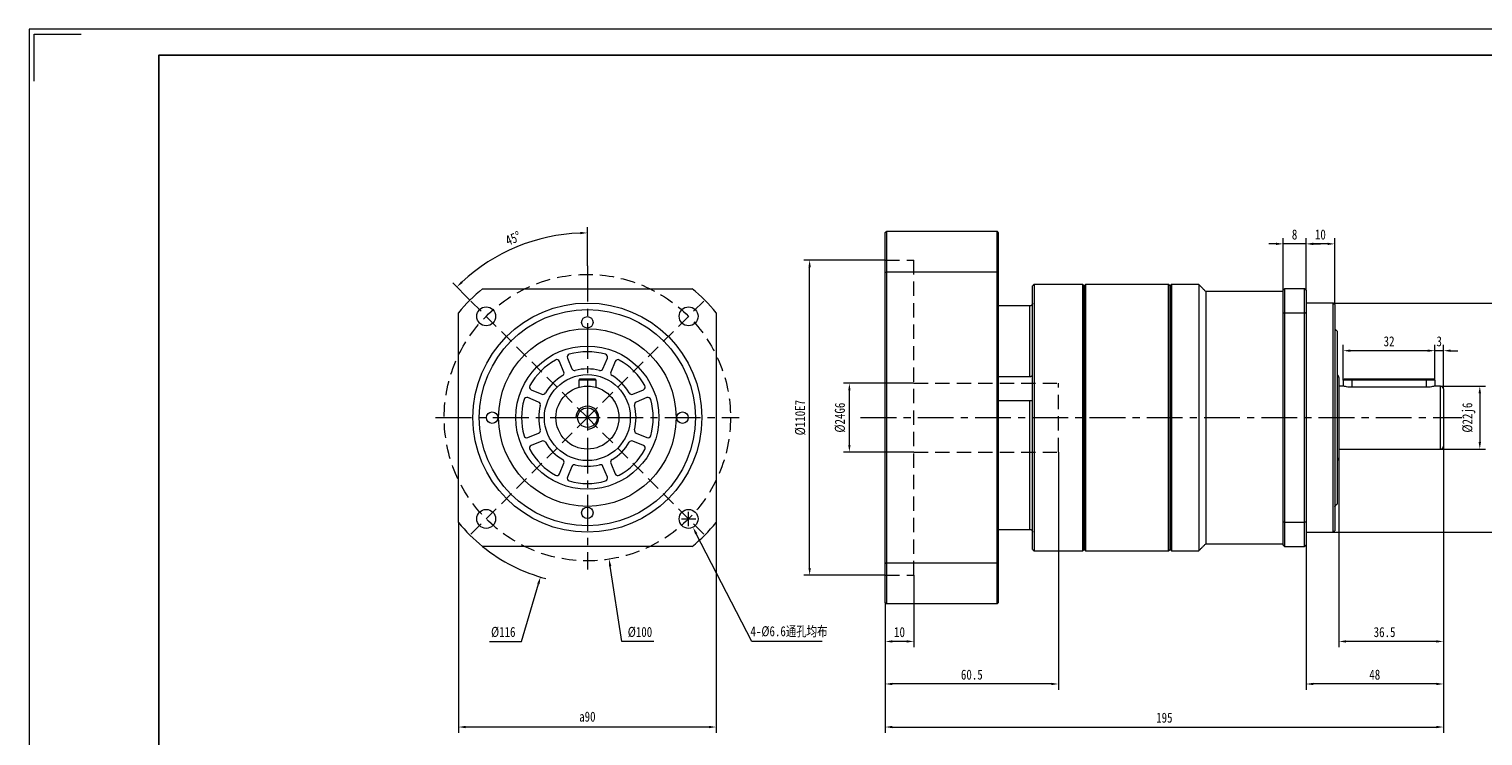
# Model space of a CAD drawing. Header units: millimetres. Extents: x 4 to 765, y 36 to 575.
# Tile 2 of 3: x 4 to 511, y 328 to 575. Entities that reach past the tile are written whole.
import ezdxf

# ---------------------------------------------------------------- set-up
doc = ezdxf.new("R2010")
doc.units = ezdxf.units.MM
doc.header["$LTSCALE"] = 10
doc.linetypes.add('CENTER', pattern=[2, 1.25, -0.25, 0.25, -0.25])
doc.linetypes.add('DASHED', pattern=[0.75, 0.5, -0.25])
doc.layers.get('0').update_dxf_attribs({"lineweight": 18})
for name, color, linetype, lineweight in [('3中心线层', 1, 'CENTER', 18), ('4虚线层', 6, 'DASHED', 18), ('图框_外框线', 7, 'Continuous', 18)]:
    doc.layers.add(name, color=color, linetype=linetype, lineweight=lineweight)
doc.styles.add('TH_GBDIM', font='txt', dxfattribs={"width": 0.8})
doc.dimstyles.new('TH_GBDIM', dxfattribs={"dimtxt": 3.5, "dimasz": 2.5, "dimexe": 2, "dimexo": 0, "dimgap": 1.5, "dimtad": 1, "dimdec": 1, "dimdsep": 46, "dimtxsty": 'TH_GBDIM', "dimcen": 2.5, "dimdle": 5, "dimclrd": 4, "dimclre": 4, "dimclrt": 3, "dimadec": 0, "dimazin": 0, "dimtfac": 0.714286, "dimtdec": 1, "dimtmove": 0, "dimatfit": 3, "dimfxl": 0, "dimtolj": 1, "dimarcsym": 0})

# ---------------------------------------------------------------- blocks, each defined once
blk = doc.blocks.new('*X11')
blk.add_hatch(color=4).paths.add_polyline_path([(236.93, 399.24), (236.19, 398.86), (235.42, 401.27)], flags=0)
at = {"color": 4}
for p, q in [((233.91, 401.71), (233.91, 406.71)), ((231.41, 404.21), (236.41, 404.21)), ((255.94, 361.43), (236.56, 399.05)), ((280.53, 361.43), (255.94, 361.43))]:
    blk.add_line(p, q, dxfattribs=at)
at = {"color": 3, "insert": (268.98, 364.8), "char_height": 3.5, "width": 55.0667, "attachment_point": 5, "style": 'TH_GBDIM'}
blk.add_mtext('4-%%C6.6通孔均布', dxfattribs=at)
blk = doc.blocks.new('*X12')
for points in [[(156.05, 331.97), (156.05, 331.14), (153.55, 331.55)], [(241.05, 331.97), (241.05, 331.14), (243.55, 331.55)]]:
    blk.add_hatch(color=4).paths.add_polyline_path(points, flags=0)
at = {"color": 4}
for p, q in [((153.55, 402.97), (153.55, 329.55)), ((243.55, 402.97), (243.55, 329.55)), ((241.05, 331.55), (156.05, 331.55))]:
    blk.add_line(p, q, dxfattribs=at)
at = {"color": 3, "insert": (198.55, 335.16), "char_height": 3.5, "width": 11.2, "attachment_point": 5, "style": 'TH_GBDIM'}
blk.add_mtext('a90', dxfattribs=at)
blk = doc.blocks.new('*X16')
for points in [[(196.04, 504.42), (196.06, 503.58), (198.55, 504.05)], [(155.04, 486.59), (154.47, 487.19), (152.95, 485.16)]]:
    blk.add_hatch(color=4).paths.add_polyline_path(points, flags=0)
at = {"color": 4}
for p, q in [((198.55, 492.56), (198.55, 506.05)), ((157.54, 480.57), (151.54, 486.57))]:
    blk.add_line(p, q, dxfattribs=at)
blk.add_arc((198.55, 439.56), 64.49, 92.2214, 132.7786, dxfattribs=at)
at = {"color": 3, "insert": (172.63, 502.14), "char_height": 3.5, "width": 12.5704, "attachment_point": 5, "rotation": 22.5, "style": 'TH_GBDIM'}
blk.add_mtext('45%%D', dxfattribs=at)
blk = doc.blocks.new('*X17')
blk.add_hatch(color=4).paths.add_polyline_path([(206.94, 387.73), (206.11, 387.61), (206.15, 390.14)], flags=0)
at = {"color": 4}
for p, q in [((198.55, 437.06), (198.55, 442.06)), ((196.05, 439.56), (201.05, 439.56)), ((210.56, 361.43), (206.52, 387.67)), ((221.79, 361.43), (210.56, 361.43))]:
    blk.add_line(p, q, dxfattribs=at)
at = {"color": 3, "insert": (216.92, 364.68), "char_height": 3.5, "width": 15.3689, "attachment_point": 5, "style": 'TH_GBDIM'}
blk.add_mtext('%%C100', dxfattribs=at)
blk = doc.blocks.new('*X18')
blk.add_hatch(color=4).paths.add_polyline_path([(181.06, 381.64), (181.86, 381.41), (182.16, 383.92)], flags=0)
at = {"color": 4}
for p, q in [((198.55, 437.06), (198.55, 442.06)), ((196.05, 439.56), (201.05, 439.56)), ((175.54, 361.43), (181.46, 381.53)), ((164.31, 361.43), (175.54, 361.43))]:
    blk.add_line(p, q, dxfattribs=at)
blk.add_arc((198.55, 439.56), 58, 230.8833, 255.5632, dxfattribs=at)
at = {"color": 3, "insert": (169.17, 364.68), "char_height": 3.5, "width": 15.3378, "attachment_point": 5, "style": 'TH_GBDIM'}
blk.add_mtext('%%C116', dxfattribs=at)
blk = doc.blocks.new('*X19')
for points in [[(509.86, 448.06), (510.7, 448.06), (510.28, 450.56)], [(509.86, 431.06), (510.7, 431.06), (510.28, 428.56)]]:
    blk.add_hatch(color=4).paths.add_polyline_path(points, flags=0)
at = {"color": 4}
for p, q in [((496.59, 450.56), (512.28, 450.56)), ((510.28, 448.06), (510.28, 431.06)), ((496.59, 428.56), (512.28, 428.56))]:
    blk.add_line(p, q, dxfattribs=at)
at = {"color": 3, "insert": (506.45, 439.56), "char_height": 3.5, "width": 19.32, "attachment_point": 5, "rotation": 90, "style": 'TH_GBDIM'}
blk.add_mtext('%%C22j6', dxfattribs=at)
blk = doc.blocks.new('*X20')
for points in [[(522.72, 477.06), (523.56, 477.06), (523.14, 479.56)], [(522.72, 402.06), (523.56, 402.06), (523.14, 399.56)]]:
    blk.add_hatch(color=4).paths.add_polyline_path(points, flags=0)
at = {"color": 4}
for p, q in [((459.09, 479.56), (525.14, 479.56)), ((523.14, 477.06), (523.14, 402.06)), ((459.09, 399.56), (525.14, 399.56))]:
    blk.add_line(p, q, dxfattribs=at)
at = {"color": 3, "insert": (519.31, 439.56), "char_height": 3.5, "width": 19.32, "attachment_point": 5, "rotation": 90, "style": 'TH_GBDIM'}
blk.add_mtext('%%C80g6', dxfattribs=at)
blk = doc.blocks.new('*X21')
for points in [[(465.09, 463.34), (465.09, 462.51), (462.59, 462.92)], [(492.09, 463.34), (492.09, 462.51), (494.59, 462.92)]]:
    blk.add_hatch(color=4).paths.add_polyline_path(points, flags=0)
at = {"color": 4}
for p, q in [((462.59, 452.66), (462.59, 464.92)), ((492.09, 462.92), (465.09, 462.92)), ((494.59, 452.66), (494.59, 464.92))]:
    blk.add_line(p, q, dxfattribs=at)
at = {"color": 3, "insert": (478.59, 466.17), "char_height": 3.5, "width": 7, "attachment_point": 5, "style": 'TH_GBDIM'}
blk.add_mtext('32', dxfattribs=at)
blk = doc.blocks.new('*X22')
for points in [[(492.09, 463.34), (492.09, 462.51), (494.59, 462.92)], [(500.09, 463.34), (500.09, 462.51), (497.59, 462.92)]]:
    blk.add_hatch(color=4).paths.add_polyline_path(points, flags=0)
at = {"color": 4}
for p, q in [((492.09, 462.92), (489.59, 462.92)), ((494.59, 452.66), (494.59, 464.92)), ((497.59, 462.92), (494.59, 462.92)), ((497.59, 449.56), (497.59, 464.92)), ((500.09, 462.92), (502.59, 462.92))]:
    blk.add_line(p, q, dxfattribs=at)
at = {"color": 3, "insert": (496.09, 466.17), "char_height": 3.5, "width": 3.0178, "attachment_point": 5, "style": 'TH_GBDIM'}
blk.add_mtext('3', dxfattribs=at)
blk = doc.blocks.new('*X23')
for points in [[(463.59, 361.85), (463.59, 361.02), (461.09, 361.43)], [(495.09, 361.85), (495.09, 361.02), (497.59, 361.43)]]:
    blk.add_hatch(color=4).paths.add_polyline_path(points, flags=0)
at = {"color": 4}
for p, q in [((497.59, 429.56), (497.59, 359.43)), ((461.09, 425.56), (461.09, 359.43)), ((495.09, 361.43), (463.59, 361.43))]:
    blk.add_line(p, q, dxfattribs=at)
at = {"color": 3, "insert": (477.02, 364.68), "char_height": 3.5, "width": 14.9644, "attachment_point": 5, "style": 'TH_GBDIM'}
blk.add_mtext('36.5', dxfattribs=at)
blk = doc.blocks.new('*X24')
for points in [[(452.09, 347), (452.09, 346.17), (449.59, 346.58)], [(495.09, 347), (495.09, 346.17), (497.59, 346.58)]]:
    blk.add_hatch(color=4).paths.add_polyline_path(points, flags=0)
at = {"color": 4}
for p, q in [((497.59, 429.56), (497.59, 344.58)), ((449.59, 395.06), (449.59, 344.58)), ((495.09, 346.58), (452.09, 346.58))]:
    blk.add_line(p, q, dxfattribs=at)
at = {"color": 3, "insert": (473.59, 349.83), "char_height": 3.5, "width": 7.2178, "attachment_point": 5, "style": 'TH_GBDIM'}
blk.add_mtext('48', dxfattribs=at)
blk = doc.blocks.new('*X25')
for points in [[(452.09, 500.63), (452.09, 499.79), (449.59, 500.21)], [(457.09, 500.63), (457.09, 499.79), (459.59, 500.21)]]:
    blk.add_hatch(color=4).paths.add_polyline_path(points, flags=0)
at = {"color": 4}
for p, q in [((449.59, 484.06), (449.59, 502.21)), ((457.09, 500.21), (452.09, 500.21)), ((459.59, 479.06), (459.59, 502.21))]:
    blk.add_line(p, q, dxfattribs=at)
at = {"color": 3, "insert": (454.59, 503.46), "char_height": 3.5, "width": 6.6578, "attachment_point": 5, "style": 'TH_GBDIM'}
blk.add_mtext('10', dxfattribs=at)
blk = doc.blocks.new('*X26')
for points in [[(439.09, 500.63), (439.09, 499.79), (441.59, 500.21)], [(452.09, 500.63), (452.09, 499.79), (449.59, 500.21)]]:
    blk.add_hatch(color=4).paths.add_polyline_path(points, flags=0)
at = {"color": 4}
for p, q in [((439.09, 500.21), (436.59, 500.21)), ((441.59, 484.06), (441.59, 502.21)), ((449.59, 500.21), (441.59, 500.21)), ((449.59, 484.06), (449.59, 502.21)), ((452.09, 500.21), (454.59, 500.21))]:
    blk.add_line(p, q, dxfattribs=at)
at = {"color": 3, "insert": (445.59, 503.46), "char_height": 3.5, "width": 3.1733, "attachment_point": 5, "style": 'TH_GBDIM'}
blk.add_mtext('8', dxfattribs=at)
blk = doc.blocks.new('*X27')
for points in [[(275.77, 492.06), (276.6, 492.06), (276.18, 494.56)], [(275.77, 387.06), (276.6, 387.06), (276.18, 384.56)]]:
    blk.add_hatch(color=4).paths.add_polyline_path(points, flags=0)
at = {"color": 4}
for p, q in [((302.59, 494.56), (274.18, 494.56)), ((276.18, 387.06), (276.18, 492.06)), ((302.59, 384.56), (274.18, 384.56))]:
    blk.add_line(p, q, dxfattribs=at)
at = {"color": 3, "insert": (272.93, 439.56), "char_height": 3.5, "width": 23.2711, "attachment_point": 5, "rotation": 90, "style": 'TH_GBDIM'}
blk.add_mtext('%%C110E7', dxfattribs=at)
blk = doc.blocks.new('*X28')
for points in [[(289.66, 449.06), (290.49, 449.06), (290.07, 451.56)], [(289.66, 430.06), (290.49, 430.06), (290.07, 427.56)]]:
    blk.add_hatch(color=4).paths.add_polyline_path(points, flags=0)
at = {"color": 4}
for p, q in [((312.59, 451.56), (288.07, 451.56)), ((290.07, 430.06), (290.07, 449.06)), ((312.59, 427.56), (288.07, 427.56))]:
    blk.add_line(p, q, dxfattribs=at)
at = {"color": 3, "insert": (286.82, 439.56), "char_height": 3.5, "width": 19.32, "attachment_point": 5, "rotation": 90, "style": 'TH_GBDIM'}
blk.add_mtext('%%C24G6', dxfattribs=at)
blk = doc.blocks.new('*X29')
for points in [[(305.09, 361.85), (305.09, 361.02), (302.59, 361.43)], [(310.09, 361.85), (310.09, 361.02), (312.59, 361.43)]]:
    blk.add_hatch(color=4).paths.add_polyline_path(points, flags=0)
at = {"color": 4}
for p, q in [((312.59, 384.56), (312.59, 359.43)), ((302.59, 374.96), (302.59, 359.43)), ((310.09, 361.43), (305.09, 361.43))]:
    blk.add_line(p, q, dxfattribs=at)
at = {"color": 3, "insert": (307.59, 364.68), "char_height": 3.5, "width": 6.6578, "attachment_point": 5, "style": 'TH_GBDIM'}
blk.add_mtext('10', dxfattribs=at)
blk = doc.blocks.new('*X30')
for points in [[(305.09, 347), (305.09, 346.17), (302.59, 346.58)], [(360.59, 347), (360.59, 346.17), (363.09, 346.58)]]:
    blk.add_hatch(color=4).paths.add_polyline_path(points, flags=0)
at = {"color": 4}
for p, q in [((363.09, 427.56), (363.09, 344.58)), ((302.59, 374.96), (302.59, 344.58)), ((360.59, 346.58), (305.09, 346.58))]:
    blk.add_line(p, q, dxfattribs=at)
at = {"color": 3, "insert": (332.84, 349.83), "char_height": 3.5, "width": 15.0578, "attachment_point": 5, "style": 'TH_GBDIM'}
blk.add_mtext('60.5', dxfattribs=at)
blk = doc.blocks.new('*X31')
for points in [[(305.09, 331.97), (305.09, 331.14), (302.59, 331.55)], [(495.09, 331.97), (495.09, 331.14), (497.59, 331.55)]]:
    blk.add_hatch(color=4).paths.add_polyline_path(points, flags=0)
at = {"color": 4}
for p, q in [((497.59, 429.56), (497.59, 329.55)), ((302.59, 374.96), (302.59, 329.55)), ((305.09, 331.55), (495.09, 331.55))]:
    blk.add_line(p, q, dxfattribs=at)
at = {"color": 3, "insert": (400.09, 334.8), "char_height": 3.5, "width": 10.5467, "attachment_point": 5, "style": 'TH_GBDIM'}
blk.add_mtext('195', dxfattribs=at)

msp = doc.modelspace()

# ---------------------------------------------------------------- linework, layer by layer
at = {"color": 7, "linetype": 'Continuous', "lineweight": 15}
for p, q in [((302.59, 490.23), (302.59, 504.16)), ((302.99, 504.56), (302.99, 490.37)), ((341.69, 504.56), (302.99, 504.56)), ((341.69, 490.37), (341.69, 504.56)), ((342.09, 504.16), (342.09, 490.23)), ((302.59, 388.89), (302.59, 490.23)), ((302.99, 490.37), (302.99, 388.76)), ((341.69, 490.37), (302.99, 490.37)), ((341.69, 388.76), (341.69, 490.37)), ((342.09, 490.23), (342.09, 388.89)), ((161.96, 484.56), (235.14, 484.56)), ((354.09, 393.56), (354.09, 485.56)), ((354.59, 486.06), (354.59, 393.06)), ((371.59, 439.56), (371.59, 486.06)), ((372.09, 393.56), (372.09, 485.56)), ((372.09, 485.56), (372.09, 439.56)), ((372.59, 486.06), (372.59, 393.06)), ((401.59, 439.56), (401.59, 486.06)), ((402.09, 485.56), (402.09, 439.56)), ((402.09, 393.56), (402.09, 485.56)), ((402.59, 486.06), (402.59, 393.06)), ((412.09, 486.06), (412.09, 393.06)), ((414.59, 483.56), (414.59, 395.56)), ((441.59, 475.98), (441.59, 484.06)), ((442.09, 484.56), (442.09, 476.15)), ((449.09, 484.56), (442.09, 484.56)), ((449.09, 476.15), (449.09, 484.56)), ((449.59, 484.06), (449.59, 475.98)), ((353.09, 478.56), (342.09, 478.56)), ((353.09, 453.92), (353.09, 478.56)), ((459.09, 439.56), (459.09, 479.56)), ((459.59, 479.06), (459.59, 439.56)), ((153.55, 402.97), (153.55, 476.15)), ((243.55, 476.15), (243.55, 402.97)), ((441.59, 403.15), (441.59, 475.98)), ((442.09, 476.15), (442.09, 402.97)), ((442.09, 476.15), (449.09, 476.15)), ((449.09, 402.97), (449.09, 476.15)), ((449.59, 475.98), (449.59, 403.15)), ((460.59, 439.56), (460.59, 469.56)), ((190.34, 455.46), (188.8, 459.18)), ((191.57, 460.33), (193.12, 456.6)), ((203.99, 456.6), (205.53, 460.33)), ((208.3, 459.18), (206.76, 455.46)), ((195.95, 453.06), (195.55, 452.66)), ((201.55, 452.66), (195.55, 452.66)), ((195.55, 452.66), (195.55, 450.14)), ((195.95, 453.06), (201.15, 453.06)), ((201.15, 453.06), (201.55, 452.66)), ((201.55, 452.66), (201.55, 450.14)), ((342.09, 453.92), (353.09, 453.92)), ((461.09, 453.56), (461.09, 439.56)), ((462.59, 452.66), (462.59, 450.56)), ((465.59, 452.66), (462.59, 452.66)), ((462.99, 453.06), (465.59, 453.06)), ((465.59, 453.06), (491.59, 453.06)), ((465.59, 452.66), (465.59, 453.06)), ((491.59, 452.66), (465.59, 452.66)), ((465.59, 452.66), (465.59, 450.14)), ((491.59, 453.06), (494.19, 453.06)), ((491.59, 453.06), (491.59, 452.66)), ((494.59, 452.66), (491.59, 452.66)), ((491.59, 452.66), (491.59, 450.14)), ((494.59, 452.66), (494.59, 450.56)), ((178.93, 449.31), (182.66, 447.77)), ((214.45, 447.77), (218.17, 449.31)), ((491.59, 450.14), (465.59, 450.14)), ((496.59, 439.56), (496.59, 450.56)), ((497.59, 449.56), (497.59, 439.56)), ((181.51, 445), (177.78, 446.54)), ((219.32, 446.54), (215.59, 445)), ((353.09, 445.39), (342.09, 445.39)), ((353.09, 400.56), (353.09, 445.39)), ((371.59, 393.06), (371.59, 439.56)), ((372.09, 439.56), (372.09, 393.56)), ((401.59, 393.06), (401.59, 439.56)), ((402.09, 439.56), (402.09, 393.56)), ((459.09, 399.56), (459.09, 439.56)), ((459.59, 439.56), (459.59, 400.06)), ((460.59, 409.56), (460.59, 439.56)), ((461.09, 439.56), (461.09, 425.56)), ((496.59, 428.56), (496.59, 439.56)), ((497.59, 439.56), (497.59, 429.56)), ((177.78, 432.58), (181.51, 434.13)), ((215.59, 434.13), (219.32, 432.58)), ((182.66, 431.35), (178.93, 429.81)), ((218.17, 429.81), (214.45, 431.35)), ((188.8, 419.94), (190.34, 423.67)), ((193.12, 422.52), (191.57, 418.79)), ((205.53, 418.79), (203.99, 422.52)), ((206.76, 423.67), (208.3, 419.94)), ((441.59, 395.06), (441.59, 403.15)), ((449.09, 402.97), (442.09, 402.97)), ((442.09, 402.97), (442.09, 394.56)), ((449.09, 394.56), (449.09, 402.97)), ((449.59, 403.15), (449.59, 395.06)), ((342.09, 400.56), (353.09, 400.56)), ((235.14, 394.56), (161.96, 394.56)), ((442.09, 394.56), (449.09, 394.56)), ((302.59, 374.96), (302.59, 388.89)), ((302.99, 388.76), (302.99, 374.56)), ((341.69, 388.76), (302.99, 388.76)), ((341.69, 374.56), (341.69, 388.76)), ((342.09, 388.89), (342.09, 374.96)), ((341.69, 374.56), (302.99, 374.56))]:
    msp.add_line(p, q, dxfattribs=at)
at = {"color": 1, "linetype": 'DASHED'}
for q in [(157.54, 480.57), (239.56, 480.57), (157.54, 398.55), (239.56, 398.55)]:
    msp.add_line((198.55, 439.56), q, dxfattribs=at)
for p, q in [((195.95, 453.06), (195.55, 452.66)), ((195.95, 453.06), (195.55, 452.66)), ((195.55, 452.66), (195.55, 450.14)), ((195.55, 452.66), (195.55, 450.14)), ((195.95, 453.06), (201.15, 453.06)), ((195.95, 453.06), (201.15, 453.06)), ((201.15, 453.06), (201.55, 452.66)), ((201.15, 453.06), (201.55, 452.66)), ((201.55, 452.66), (201.55, 450.14)), ((201.55, 452.66), (201.55, 450.14))]:
    msp.add_line(p, q)
msp.add_circle((198.55, 439.56), 50, dxfattribs=at)
at = {"color": 7, "linetype": 'Continuous', "lineweight": 15}
for centre, radius in [((198.55, 439.56), 40), ((163.2, 474.92), 3.3), ((233.91, 474.92), 3.3), ((198.55, 439.56), 37.75), ((198.55, 472.81), 2), ((198.55, 439.56), 31), ((198.55, 439.56), 25), ((198.55, 439.56), 15), ((165.3, 439.56), 2), ((231.8, 439.56), 2), ((163.2, 404.21), 3.3), ((198.55, 406.31), 2), ((233.91, 404.21), 3.3)]:
    msp.add_circle(centre, radius, dxfattribs=at)
for radius in [11, 3.4]:
    msp.add_circle((198.55, 439.56), radius)
for centre, radius, start, end in [((198.55, 439.56), 58, 129.1167, 140.8833), ((198.55, 439.56), 58, 39.1167, 50.8833), ((198.55, 439.56), 23, 74.025, 105.975), ((198.55, 439.56), 23, 119.025, 150.975), ((187.88, 458.8), 1, 22.5, 119.025), ((192.5, 460.71), 1, 105.975, 202.5), ((204.61, 460.71), 1, 337.5, 74.025), ((209.23, 458.8), 1, 60.975, 157.5), ((198.55, 439.56), 23, 29.025, 60.975), ((198.55, 439.56), 17, 120.4836, 149.5164), ((189.42, 455.07), 1, 300.4836, 22.5), ((194.04, 456.99), 1, 202.5, 284.5164), ((198.55, 439.56), 17, 75.4836, 104.5164), ((203.06, 456.99), 1, 255.4836, 337.5), ((207.68, 455.07), 1, 157.5, 239.5164), ((198.55, 439.56), 17, 30.4836, 59.5164), ((460.09, 453.56), 1, 0, 60), ((179.31, 450.24), 1, 150.975, 247.5), ((183.04, 448.69), 1, 247.5, 329.5164), ((214.06, 448.69), 1, 210.4836, 292.5), ((217.79, 450.24), 1, 292.5, 29.025), ((496.59, 449.56), 1, 0, 90), ((198.55, 439.56), 23, 164.025, 195.975), ((177.4, 445.62), 1, 67.5, 164.025), ((181.13, 444.07), 1, 345.4836, 67.5), ((198.55, 439.56), 17, 165.4836, 194.5164), ((215.98, 444.07), 1, 112.5, 194.5164), ((198.55, 439.56), 17, 345.4836, 14.5164), ((219.7, 445.62), 1, 15.975, 112.5), ((198.55, 439.56), 23, 344.025, 15.975), ((177.4, 433.51), 1, 195.975, 292.5), ((181.13, 435.05), 1, 292.5, 14.5164), ((215.98, 435.05), 1, 165.4836, 247.5), ((219.7, 433.51), 1, 247.5, 344.025), ((179.31, 428.89), 1, 112.5, 209.025), ((198.55, 439.56), 23, 209.025, 240.975), ((183.04, 430.43), 1, 30.4836, 112.5), ((198.55, 439.56), 17, 210.4836, 239.5164), ((198.55, 439.56), 17, 300.4836, 329.5164), ((198.55, 439.56), 23, 299.025, 330.975), ((214.06, 430.43), 1, 67.5, 149.5164), ((217.79, 428.89), 1, 330.975, 67.5), ((496.59, 429.56), 1, 270, 0), ((189.42, 424.05), 1, 337.5, 59.5164), ((194.04, 422.14), 1, 75.4836, 157.5), ((198.55, 439.56), 17, 255.4836, 284.5164), ((203.06, 422.14), 1, 22.5, 104.5164), ((207.68, 424.05), 1, 120.4836, 202.5), ((460.09, 425.56), 1, 300, 0), ((187.88, 420.32), 1, 240.975, 337.5), ((192.5, 418.41), 1, 157.5, 254.025), ((198.55, 439.56), 23, 254.025, 285.975), ((204.61, 418.41), 1, 285.975, 22.5), ((209.23, 420.32), 1, 202.5, 299.025), ((198.55, 439.56), 58, 219.1167, 230.8833), ((198.55, 439.56), 58, 309.1167, 320.8833)]:
    msp.add_arc(centre, radius, start, end, dxfattribs=at)
at = {"color": 4}
msp.add_arc((198.55, 439.56), 4, 270, 180, dxfattribs=at)
at = {"color": 7, "linetype": 'Continuous', "lineweight": 15}
for points in [[(302.59, 504.16), (302.99, 504.56)], [(342.09, 504.16), (341.69, 504.56)], [(302.59, 490.23), (302.99, 490.37)], [(341.69, 490.37), (342.09, 490.23)], [(354.59, 486.06), (354.09, 485.56)], [(371.59, 486.06), (354.59, 486.06)], [(372.09, 485.56), (371.59, 486.06)], [(372.59, 486.06), (372.09, 485.56)], [(401.59, 486.06), (372.59, 486.06)], [(402.09, 485.56), (401.59, 486.06)], [(402.59, 486.06), (402.09, 485.56)], [(412.09, 486.06), (402.59, 486.06)], [(414.59, 483.56), (412.09, 486.06)], [(441.59, 483.56), (414.59, 483.56)], [(441.59, 484.06), (442.09, 484.56)], [(449.59, 484.06), (449.09, 484.56)], [(459.09, 479.56), (449.59, 479.56)], [(459.59, 479.06), (459.09, 479.56)], [(442.09, 476.15), (441.59, 475.98)], [(449.59, 475.98), (449.09, 476.15)], [(460.59, 469.56), (459.59, 470.56)], [(462.99, 453.06), (462.59, 452.66)], [(494.59, 452.66), (494.19, 453.06)], [(462.59, 450.56), (461.09, 450.56)], [(496.59, 450.56), (494.59, 450.56)], [(461.09, 428.56), (496.59, 428.56)], [(459.59, 408.56), (460.59, 409.56)], [(442.09, 402.97), (441.59, 403.15)], [(449.59, 403.15), (449.09, 402.97)], [(449.59, 399.56), (459.09, 399.56)], [(459.09, 399.56), (459.59, 400.06)], [(354.09, 393.56), (354.59, 393.06)], [(354.59, 393.06), (371.59, 393.06)], [(371.59, 393.06), (372.09, 393.56)], [(372.09, 393.56), (372.59, 393.06)], [(372.59, 393.06), (401.59, 393.06)], [(401.59, 393.06), (402.09, 393.56)], [(402.09, 393.56), (402.59, 393.06)], [(402.59, 393.06), (412.09, 393.06)], [(412.09, 393.06), (414.59, 395.56)], [(414.59, 395.56), (441.59, 395.56)], [(442.09, 394.56), (441.59, 395.06)], [(449.59, 395.06), (449.09, 394.56)], [(302.59, 388.89), (302.99, 388.76)], [(341.69, 388.76), (342.09, 388.89)], [(302.99, 374.56), (302.59, 374.96)], [(341.69, 374.56), (342.09, 374.96)]]:
    msp.add_open_spline(points, degree=1, dxfattribs=at)
for points, knots in [([(354.09, 479.54), (354.09, 479.52), (354.08, 479.4), (354.03, 479.16), (353.86, 478.88), (353.59, 478.67), (353.32, 478.57), (353.15, 478.57), (353.09, 478.56)], [0, 0, 0, 0, 0.050706, 0.376082, 0.704499, 1.040599, 1.37708, 1.551484, 1.551484, 1.551484, 1.551484]), ([(353.09, 453.92), (353.2, 453.93), (353.42, 453.94), (353.71, 454.04), (353.94, 454.18), (354.07, 454.32), (354.08, 454.4), (354.09, 454.44)], [0, 0, 0, 0, 0.251379, 0.502708, 0.759337, 1.021151, 1.202573, 1.202573, 1.202573, 1.202573]), ([(465.59, 450.14), (465.26, 450.15), (464.6, 450.17), (463.71, 450.3), (463.03, 450.44), (462.63, 450.55), (462.62, 450.55), (462.62, 450.55)], [0, 0, 0, 0, 0.628369, 1.256161, 1.898826, 2.552075, 3.001479, 3.001479, 3.001479, 3.001479]), ([(494.55, 450.55), (494.56, 450.55), (494.61, 450.57), (494.35, 450.5), (493.82, 450.37), (493, 450.23), (492.21, 450.15), (491.73, 450.15), (491.59, 450.14)], [0, 0, 0, 0, 0.190566, 0.819515, 1.455094, 2.111026, 2.771102, 3.043869, 3.043869, 3.043869, 3.043869]), ([(353.96, 445.36), (353.96, 445.36), (353.91, 445.36), (353.73, 445.37), (353.43, 445.39), (353.2, 445.39), (353.09, 445.39)], [0, 0, 0, 0, 0.0513916, 0.3237472, 0.6004135, 0.8771996, 0.8771996, 0.8771996, 0.8771996]), ([(353.09, 400.56), (353.2, 400.55), (353.42, 400.53), (353.71, 400.37), (353.94, 400.13), (354.07, 399.85), (354.08, 399.66), (354.09, 399.59)], [0, 0, 0, 0, 0.324175, 0.648284, 0.979229, 1.31686, 1.550819, 1.550819, 1.550819, 1.550819])]:
    msp.add_open_spline(points, degree=3, knots=knots, dxfattribs=at)
at = {"layer": '3中心线层'}
for p, q in [((198.55, 492.56), (198.55, 386.56)), ((145.55, 439.56), (251.55, 439.56)), ((293.98, 439.56), (503.98, 439.56))]:
    msp.add_line(p, q, dxfattribs=at)
at = {"layer": '4虚线层'}
for p, q in [((302.59, 494.56), (312.59, 494.56)), ((312.59, 384.56), (312.59, 494.56)), ((312.59, 451.56), (363.09, 451.56)), ((363.09, 427.56), (363.09, 451.56)), ((312.59, 427.56), (363.09, 427.56)), ((302.59, 384.56), (312.59, 384.56))]:
    msp.add_line(p, q, dxfattribs=at)
at = {"layer": '图框_外框线', "color": 3}
msp.add_lwpolyline([(3.53, 36.41), (765.44, 36.41), (765.44, 575.18), (3.53, 575.18)], close=True, dxfattribs=at)
msp.add_lwpolyline([(5.35, 557.04), (5.35, 573.37), (21.67, 573.37)], dxfattribs=at)
at = {"layer": '图框_外框线', "color": 3, "lineweight": 25}
msp.add_lwpolyline([(48.88, 45.48), (756.37, 45.48), (756.37, 566.11), (48.88, 566.11)], close=True, dxfattribs=at)

# ---------------------------------------------------------------- dimensions: what is measured, and where the dimension line sits
dim = msp.add_angular_dim_2l(base=(173.87, 499.14), line1=((198.55, 492.56), (198.55, 386.56)), line2=((198.55, 439.56), (157.54, 480.57)), dimstyle='TH_GBDIM', override={"dimtad": 1, "dimtih": 0, "dimtoh": 0, "dimsah": 1, "dimtdec": 0, "dimtzin": 0})
dim.commit()
dim.dimension.update_dxf_attribs({"geometry": '*X16', "text_midpoint": (172.63, 502.14)})
for base, p1, p2, picture, middle in [((441.59, 500.21), (449.59, 484.06), (441.59, 484.06), '*X26', (445.59, 503.46)), ((449.59, 500.21), (459.59, 479.06), (449.59, 484.06), '*X25', (454.59, 503.46)), ((462.59, 462.92), (494.59, 452.66), (462.59, 452.66), '*X21', (478.59, 466.17)), ((497.59, 331.55), (302.59, 374.96), (497.59, 429.56), '*X31', (400.09, 334.8)), ((302.59, 361.43), (312.59, 384.56), (302.59, 374.96), '*X29', (307.59, 364.68))]:
    dim = msp.add_linear_dim(base=base, p1=p1, p2=p2, dimstyle='TH_GBDIM', override={"dimsah": 1, "dimtzin": 0})
    dim.commit()
    dim.dimension.update_dxf_attribs({"geometry": picture, "text_midpoint": middle})
for p1, p2, picture, middle in [((214.94, 495.2), (182.16, 383.92), '*X18', (175.54, 361.43)), ((190.96, 488.98), (206.15, 390.14), '*X17', (210.56, 361.43))]:
    dim = msp.add_diameter_dim_2p(p1=p1, p2=p2, dimstyle='TH_GBDIM', override={"dimtih": 1, "dimtoh": 1, "dimpost": '%%C<>', "dimsah": 1, "dimtofl": 0, "dimtzin": 0})
    dim.commit()
    dim.dimension.update_dxf_attribs({"geometry": picture, "text_midpoint": middle, "dimtype": 163})
for base, p1, p2, text, picture, middle in [((276.18, 494.56), (302.59, 384.56), (302.59, 494.56), '%%C<>E7', '*X27', (276.18, 439.56)), ((523.14, 399.56), (459.09, 479.56), (459.09, 399.56), '%%C<>g6', '*X20', (523.14, 439.56)), ((290.07, 451.56), (312.59, 427.56), (312.59, 451.56), '%%C<>G6', '*X28', (290.07, 439.56)), ((510.28, 428.56), (496.59, 450.56), (496.59, 428.56), '%%C<>j6', '*X19', (510.28, 439.56))]:
    dim = msp.add_linear_dim(base=base, p1=p1, p2=p2, angle=90, text=text, dimstyle='TH_GBDIM', override={"dimsah": 1, "dimtzin": 0})
    dim.commit()
    dim.dimension.update_dxf_attribs({"geometry": picture, "text_midpoint": middle, "dimtype": 160})
for base, p1, p2, picture, middle in [((494.59, 462.92), (497.59, 449.56), (494.59, 452.66), '*X22', (496.09, 462.92)), ((302.59, 346.58), (363.09, 427.56), (302.59, 374.96), '*X30', (332.84, 346.58)), ((449.59, 346.58), (497.59, 429.56), (449.59, 395.06), '*X24', (473.59, 346.58)), ((461.09, 361.43), (497.59, 429.56), (461.09, 425.56), '*X23', (477.02, 361.43))]:
    dim = msp.add_linear_dim(base=base, p1=p1, p2=p2, dimstyle='TH_GBDIM', override={"dimsah": 1, "dimtzin": 0})
    dim.commit()
    dim.dimension.update_dxf_attribs({"geometry": picture, "text_midpoint": middle, "dimtype": 160})
dim = msp.add_diameter_dim_2p(p1=(232.4, 407.14), p2=(235.42, 401.27), text='4-<>通孔均布', dimstyle='TH_GBDIM', override={"dimtih": 1, "dimtoh": 1, "dimpost": '%%C<>', "dimsah": 1, "dimtofl": 0, "dimtzin": 0})
dim.commit()
dim.dimension.update_dxf_attribs({"geometry": '*X11', "text_midpoint": (255.94, 361.43), "dimtype": 163})
dim = msp.add_linear_dim(base=(153.55, 331.55), p1=(243.55, 402.97), p2=(153.55, 402.97), text='a<>', dimstyle='TH_GBDIM', override={"dimsah": 1, "dimtzin": 0})
dim.commit()
dim.dimension.update_dxf_attribs({"geometry": '*X12', "text_midpoint": (198.55, 331.55), "dimtype": 160})

doc.saveas('drawing.dxf')
